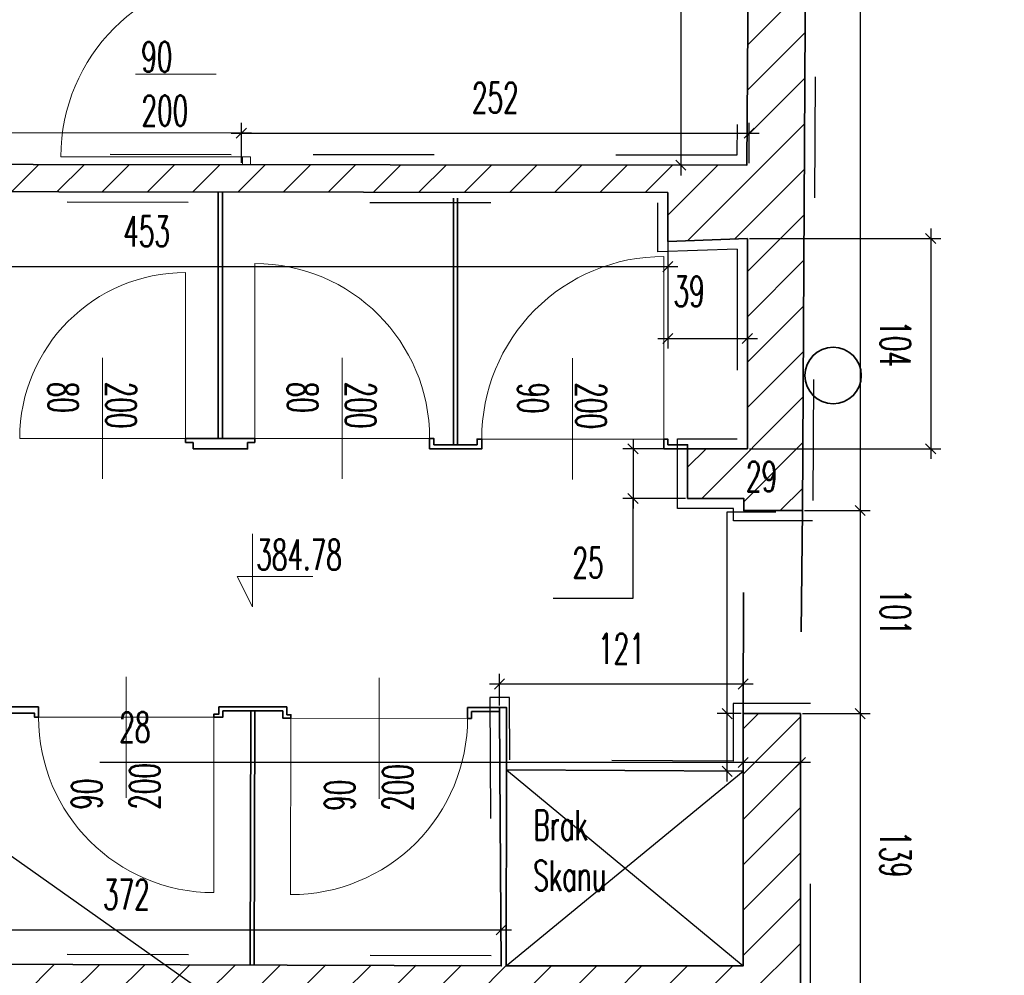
# Model space of a CAD drawing. Header units: millimetres. Extents: x 19887 to 192597, y -14203 to 39042.
# Tile 216 of 256: x 69221 to 69708, y -8957 to -8484. Entities that reach past the tile are written whole.
import ezdxf

# ---------------------------------------------------------------- set-up
doc = ezdxf.new("R2010")
doc.units = ezdxf.units.MM
doc.linetypes.add('ACAD_ISO03W100', pattern=[30, 12, -18])
doc.layers.get('Defpoints').update_dxf_attribs({"color": 4})
for name, color, linetype in [('A_DBA-WYMIAR', 1, 'Continuous'), ('Opis', 252, 'Continuous'), ('Sufit podwieszany', 252, 'Continuous'), ('Wymiarowanie', 3, 'Continuous'), ('Wypełnienie', 252, 'Continuous')]:
    doc.layers.add(name, color=color, linetype=linetype)
for name, color, linetype, lineweight in [('Basen_rzut_poziom_1_obrys', 252, 'Continuous', 35), ('Drzwi', 2, 'Continuous', 5), ('koty wysokościowe', 252, 'Continuous', 0), ('Schody', 252, 'Continuous', 5), ('Ściany', 7, 'Continuous', 25)]:
    doc.layers.add(name, color=color, linetype=linetype, lineweight=lineweight)
doc.styles.add('ROMANS', font='romans.shx', dxfattribs={"width": 0.6})
doc.styles.get("Standard").update_dxf_attribs({"font": 'arial.ttf'})
doc.dimstyles.new('000001FB70622F18', dxfattribs={"dimtxt": 20, "dimasz": 5, "dimexe": 5, "dimexo": 1, "dimgap": 20, "dimtad": 1, "dimtoh": 1, "dimdec": 0, "dimtxsty": 'Standard', "dimblk": 'OBLIQUE', "dimcen": 0, "dimdle": 5, "dimclrd": 252, "dimclre": 252, "dimclrt": 252, "dimadec": 0, "dimazin": 0, "dimtfac": 1, "dimtdec": 0, "dimtmove": 0, "dimatfit": 3, "dimldrblk": 'OBLIQUE', "dimfxl": 150, "dimfxlon": 1, "dimlwd": 25, "dimlwe": 25, "dimarcsym": 1})
pattern_1 = [(45, (3252.028, -2175.285), (-11.22532, 11.22532), [])]

# ---------------------------------------------------------------- blocks, each defined once
blk = doc.blocks.new('_Oblique')
at = {"color": 0, "linetype": 'ByBlock', "lineweight": -2}
blk.add_line((-0.5, -0.5), (0.5, 0.5), dxfattribs=at)
blk = doc.blocks.new('*D627')
at = {"layer": 'Defpoints', "color": 0}
for p in [(3686.94, -3809.36), (3726.31, -3832.15), (3726.31, -3881.63)]:
    blk.add_point(p, dxfattribs=at)
at = {"layer": 'Wymiarowanie', "color": 252, "linetype": 'Continuous', "lineweight": 25}
for p, q in [((3686.94, -3810.36), (3686.94, -3886.63)), ((3726.31, -3833.15), (3726.31, -3886.63)), ((3681.94, -3881.63), (3731.31, -3881.63))]:
    blk.add_line(p, q, dxfattribs=at)
at = {"layer": 'Wymiarowanie', "color": 252, "linetype": 'ByBlock', "lineweight": 25, "xscale": 5, "yscale": 5, "zscale": 5, "rotation": 180}
blk.add_blockref('_Oblique', (3686.94, -3881.63), dxfattribs=at)
at = {"layer": 'Wymiarowanie', "color": 252, "linetype": 'ByBlock', "lineweight": 25, "xscale": 5, "yscale": 5, "zscale": 5}
blk.add_blockref('_Oblique', (3726.31, -3881.63), dxfattribs=at)
at = {"layer": 'Wymiarowanie', "color": 252, "insert": (3697.43, -3858.28), "char_height": 15, "attachment_point": 5, "style": 'ROMANS'}
blk.add_mtext('39', dxfattribs=at)
blk = doc.blocks.new('*D810')
at = {"layer": 'Defpoints', "color": 0}
for p in [(3755.74, -3308.78), (3753.7, -3966.93), (3782.17, -3966.93)]:
    blk.add_point(p, dxfattribs=at)
at = {"layer": 'Wymiarowanie', "color": 252, "linetype": 'Continuous', "lineweight": 25}
for p, q in [((3782.17, -3303.78), (3782.17, -3971.93)), ((3756.74, -3308.78), (3787.17, -3308.78)), ((3754.7, -3966.93), (3787.17, -3966.93))]:
    blk.add_line(p, q, dxfattribs=at)
at = {"layer": 'Wymiarowanie', "color": 252, "linetype": 'ByBlock', "lineweight": 25, "xscale": 5, "yscale": 5, "zscale": 5}
for p, rotation in [((3782.17, -3308.78), 90.00000000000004), ((3782.17, -3966.93), 270.0000000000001)]:
    blk.add_blockref('_Oblique', p, dxfattribs=dict(at, rotation=rotation))
at = {"layer": 'Wymiarowanie', "color": 252, "insert": (3799.67, -3637.85), "char_height": 15, "attachment_point": 5, "rotation": 270, "style": 'ROMANS'}
blk.add_mtext('658', dxfattribs=at)
blk = doc.blocks.new('*D819')
at = {"layer": 'Defpoints', "color": 0}
for p in [(3753.7, -3966.93), (3752.62, -4067.55), (3782.17, -4067.55)]:
    blk.add_point(p, dxfattribs=at)
at = {"layer": 'Wymiarowanie', "color": 252, "linetype": 'Continuous', "lineweight": 25}
for p, q in [((3782.17, -3961.93), (3782.17, -4072.55)), ((3754.7, -3966.93), (3787.17, -3966.93)), ((3753.62, -4067.55), (3787.17, -4067.55))]:
    blk.add_line(p, q, dxfattribs=at)
at = {"layer": 'Wymiarowanie', "color": 252, "linetype": 'ByBlock', "lineweight": 25, "xscale": 5, "yscale": 5, "zscale": 5}
for p, rotation in [((3782.17, -3966.93), 90), ((3782.17, -4067.55), 270)]:
    blk.add_blockref('_Oblique', p, dxfattribs=dict(at, rotation=rotation))
at = {"layer": 'Wymiarowanie', "color": 252, "insert": (3799.67, -4017.24), "char_height": 15, "attachment_point": 5, "rotation": 270, "style": 'ROMANS'}
blk.add_mtext('101', dxfattribs=at)
blk = doc.blocks.new('*D605')
at = {"layer": 'Defpoints', "color": 0}
for p in [(3752.62, -4067.55), (3752.62, -4206.88), (3782.17, -4206.88)]:
    blk.add_point(p, dxfattribs=at)
at = {"layer": 'Wymiarowanie', "color": 252, "linetype": 'Continuous', "lineweight": 25}
for p, q in [((3782.17, -4062.55), (3782.17, -4211.88)), ((3753.62, -4067.55), (3787.17, -4067.55)), ((3753.62, -4206.88), (3787.17, -4206.88))]:
    blk.add_line(p, q, dxfattribs=at)
at = {"layer": 'Wymiarowanie', "color": 252, "linetype": 'ByBlock', "lineweight": 25, "xscale": 5, "yscale": 5, "zscale": 5}
for p, rotation in [((3782.17, -4067.55), 90), ((3782.17, -4206.88), 270)]:
    blk.add_blockref('_Oblique', p, dxfattribs=dict(at, rotation=rotation))
at = {"layer": 'Wymiarowanie', "color": 252, "insert": (3799.67, -4137.22), "char_height": 15, "attachment_point": 5, "rotation": 270, "style": 'ROMANS'}
blk.add_mtext('139', dxfattribs=at)
blk = doc.blocks.new('*D816')
at = {"layer": 'Defpoints', "color": 0}
for p in [(3752.62, -4067.55), (3724.23, -4091.76), (3724.23, -4096.13)]:
    blk.add_point(p, dxfattribs=at)
at = {"layer": 'Wymiarowanie', "color": 252, "linetype": 'Continuous', "lineweight": 25}
for p, q in [((3752.62, -4068.55), (3752.62, -4096.76)), ((3724.23, -4095.13), (3724.23, -4086.76)), ((3724.23, -4091.76), (3405.5, -4091.76)), ((3757.62, -4091.76), (3719.23, -4091.76))]:
    blk.add_line(p, q, dxfattribs=at)
at = {"layer": 'Wymiarowanie', "color": 252, "linetype": 'ByBlock', "lineweight": 25, "xscale": 5, "yscale": 5, "zscale": 5, "rotation": 180}
blk.add_blockref('_Oblique', (3724.23, -4091.76), dxfattribs=at)
at = {"layer": 'Wymiarowanie', "color": 252, "linetype": 'ByBlock', "lineweight": 25, "xscale": 5, "yscale": 5, "zscale": 5}
blk.add_blockref('_Oblique', (3752.62, -4091.76), dxfattribs=at)
at = {"layer": 'Wymiarowanie', "color": 252, "insert": (3422.78, -4074.26), "char_height": 15, "attachment_point": 5, "style": 'ROMANS'}
blk.add_mtext('28', dxfattribs=at)
blk = doc.blocks.new('*D826')
at = {"layer": 'Defpoints', "color": 0}
for p in [(3603.53, -4052.86), (3603.53, -4064.53), (3724.23, -4096.13)]:
    blk.add_point(p, dxfattribs=at)
at = {"layer": 'Wymiarowanie', "color": 252, "linetype": 'Continuous', "lineweight": 25}
for p, q in [((3603.53, -4063.53), (3603.53, -4047.86)), ((3724.23, -4095.13), (3724.23, -4047.86)), ((3729.23, -4052.86), (3598.53, -4052.86))]:
    blk.add_line(p, q, dxfattribs=at)
at = {"layer": 'Wymiarowanie', "color": 252, "linetype": 'ByBlock', "lineweight": 25, "xscale": 5, "yscale": 5, "zscale": 5, "rotation": 180}
blk.add_blockref('_Oblique', (3603.53, -4052.86), dxfattribs=at)
at = {"layer": 'Wymiarowanie', "color": 252, "linetype": 'ByBlock', "lineweight": 25, "xscale": 5, "yscale": 5, "zscale": 5}
blk.add_blockref('_Oblique', (3724.23, -4052.86), dxfattribs=at)
at = {"layer": 'Wymiarowanie', "color": 252, "insert": (3663.88, -4035.36), "char_height": 15, "attachment_point": 5, "style": 'ROMANS'}
blk.add_mtext('121', dxfattribs=at)
blk = doc.blocks.new('*D827')
at = {"layer": 'Defpoints', "color": 0}
for p in [(3726.31, -3936.3), (3669.65, -3960.88), (3696.68, -3960.88)]:
    blk.add_point(p, dxfattribs=at)
at = {"layer": 'Wymiarowanie', "color": 252, "linetype": 'Continuous', "lineweight": 25}
for p, q in [((3669.65, -3931.3), (3669.65, -3965.88)), ((3725.31, -3936.3), (3664.65, -3936.3)), ((3695.68, -3960.88), (3664.65, -3960.88)), ((3669.65, -4010.27), (3669.65, -3960.88)), ((3630.07, -4010.27), (3669.65, -4010.27))]:
    blk.add_line(p, q, dxfattribs=at)
at = {"layer": 'Wymiarowanie', "color": 252, "linetype": 'ByBlock', "lineweight": 25, "xscale": 5, "yscale": 5, "zscale": 5}
for p, rotation in [((3669.65, -3936.3), 90), ((3669.65, -3960.88), 270)]:
    blk.add_blockref('_Oblique', p, dxfattribs=dict(at, rotation=rotation))
at = {"layer": 'Wymiarowanie', "color": 252, "insert": (3647.36, -3992.77), "char_height": 15, "attachment_point": 5, "style": 'ROMANS'}
blk.add_mtext('25', dxfattribs=at)
blk = doc.blocks.new('*D670')
at = {"layer": 'Defpoints', "color": 0}
for p in [(3195.52, -3779.6), (3195.5, -3795.34), (3475.58, -3795.59)]:
    blk.add_point(p, dxfattribs=at)
at = {"layer": 'Wymiarowanie', "color": 252, "linetype": 'Continuous', "lineweight": 25}
for p, q in [((3195.5, -3794.34), (3195.52, -3774.6)), ((3475.58, -3794.59), (3475.6, -3774.85)), ((3480.59, -3779.86), (3190.52, -3779.59))]:
    blk.add_line(p, q, dxfattribs=at)
at = {"layer": 'Wymiarowanie', "color": 252, "linetype": 'ByBlock', "lineweight": 25, "xscale": 5, "yscale": 5, "zscale": 5}
for p, rotation in [((3195.52, -3779.6), 179.9478378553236), ((3475.59, -3779.85), 359.9478378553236)]:
    blk.add_blockref('_Oblique', p, dxfattribs=dict(at, rotation=rotation))
at = {"layer": 'Wymiarowanie', "color": 252, "insert": (3335.57, -3762.22), "char_height": 15, "attachment_point": 5, "rotation": 359.9478, "style": 'ROMANS'}
blk.add_mtext('280', dxfattribs=at)
blk = doc.blocks.new('*D984')
at = {"layer": 'Defpoints', "color": 0}
for p in [(3234.22, -3808.84), (3686.94, -3809.36), (3686.94, -3846.04)]:
    blk.add_point(p, dxfattribs=at)
at = {"layer": 'Wymiarowanie', "color": 252, "linetype": 'Continuous', "lineweight": 25}
for p, q in [((3234.22, -3809.84), (3234.22, -3851.04)), ((3686.94, -3810.36), (3686.94, -3851.04)), ((3229.22, -3846.04), (3691.94, -3846.04))]:
    blk.add_line(p, q, dxfattribs=at)
at = {"layer": 'Wymiarowanie', "color": 252, "linetype": 'ByBlock', "lineweight": 25, "xscale": 5, "yscale": 5, "zscale": 5, "rotation": 180}
blk.add_blockref('_Oblique', (3234.22, -3846.04), dxfattribs=at)
at = {"layer": 'Wymiarowanie', "color": 252, "linetype": 'ByBlock', "lineweight": 25, "xscale": 5, "yscale": 5, "zscale": 5}
blk.add_blockref('_Oblique', (3686.94, -3846.04), dxfattribs=at)
at = {"layer": 'Wymiarowanie', "color": 252, "insert": (3428.62, -3828.54), "char_height": 15, "attachment_point": 5, "style": 'ROMANS'}
blk.add_mtext('453', dxfattribs=at)
blk = doc.blocks.new('*D983')
at = {"layer": 'Defpoints', "color": 0}
for p in [(3604.37, -4174.67), (3232.83, -4191.41), (3604.37, -4192.52)]:
    blk.add_point(p, dxfattribs=at)
at = {"layer": 'Wymiarowanie', "color": 252, "linetype": 'Continuous', "lineweight": 25}
for p, q in [((3232.83, -4190.41), (3232.83, -4169.67)), ((3604.37, -4191.52), (3604.37, -4169.67)), ((3227.83, -4174.67), (3609.37, -4174.67))]:
    blk.add_line(p, q, dxfattribs=at)
at = {"layer": 'Wymiarowanie', "color": 252, "linetype": 'ByBlock', "lineweight": 25, "xscale": 5, "yscale": 5, "zscale": 5, "rotation": 180}
blk.add_blockref('_Oblique', (3232.83, -4174.67), dxfattribs=at)
at = {"layer": 'Wymiarowanie', "color": 252, "linetype": 'ByBlock', "lineweight": 25, "xscale": 5, "yscale": 5, "zscale": 5}
blk.add_blockref('_Oblique', (3604.37, -4174.67), dxfattribs=at)
at = {"layer": 'Wymiarowanie', "color": 252, "insert": (3418.6, -4157.17), "char_height": 15, "attachment_point": 5, "style": 'ROMANS'}
blk.add_mtext('372', dxfattribs=at)
blk = doc.blocks.new('*D987')
at = {"layer": 'Defpoints', "color": 0}
for p in [(3716.28, -4067.55), (3724.23, -4067.55), (3724.23, -4096.13)]:
    blk.add_point(p, dxfattribs=at)
at = {"layer": 'Wymiarowanie', "color": 252, "linetype": 'Continuous', "lineweight": 25}
for p, q in [((3716.28, -4067.55), (3716.28, -3967.55)), ((3716.28, -3967.55), (3740.42, -3967.55)), ((3716.28, -4101.13), (3716.28, -4062.55)), ((3723.23, -4067.55), (3711.28, -4067.55)), ((3723.23, -4096.13), (3711.28, -4096.13))]:
    blk.add_line(p, q, dxfattribs=at)
at = {"layer": 'Wymiarowanie', "color": 252, "linetype": 'ByBlock', "lineweight": 25, "xscale": 5, "yscale": 5, "zscale": 5}
for p, rotation in [((3716.28, -4067.55), 90), ((3716.28, -4096.13), 270)]:
    blk.add_blockref('_Oblique', p, dxfattribs=dict(at, rotation=rotation))
at = {"layer": 'Wymiarowanie', "color": 252, "insert": (3733.35, -3950.05), "char_height": 15, "attachment_point": 5, "style": 'ROMANS'}
blk.add_mtext('29', dxfattribs=at)
blk = doc.blocks.new('*D1000')
at = {"layer": 'Defpoints', "color": 0}
for p in [(3727.38, -3612.32), (3693.29, -3795.82), (3727.21, -3795.82)]:
    blk.add_point(p, dxfattribs=at)
at = {"layer": 'Wymiarowanie', "color": 252, "linetype": 'Continuous', "lineweight": 25}
for p, q in [((3693.29, -3607.32), (3693.29, -3800.82)), ((3726.38, -3612.32), (3688.29, -3612.32)), ((3726.21, -3795.82), (3688.29, -3795.82))]:
    blk.add_line(p, q, dxfattribs=at)
at = {"layer": 'Wymiarowanie', "color": 252, "linetype": 'ByBlock', "lineweight": 25, "xscale": 5, "yscale": 5, "zscale": 5}
for p, rotation in [((3693.29, -3612.32), 90), ((3693.29, -3795.82), 270)]:
    blk.add_blockref('_Oblique', p, dxfattribs=dict(at, rotation=rotation))
at = {"layer": 'Wymiarowanie', "color": 252, "insert": (3675.79, -3704.07), "char_height": 15, "attachment_point": 5, "rotation": 90, "style": 'ROMANS'}
blk.add_mtext('184', dxfattribs=at)
blk = doc.blocks.new('*D1001')
at = {"layer": 'Defpoints', "color": 0}
for p in [(3727.21, -3779.86), (3475.58, -3795.59), (3727.21, -3795.82)]:
    blk.add_point(p, dxfattribs=at)
at = {"layer": 'Wymiarowanie', "color": 252, "linetype": 'Continuous', "lineweight": 25}
for p, q in [((3475.58, -3794.59), (3475.58, -3774.86)), ((3727.21, -3794.82), (3727.21, -3774.86)), ((3470.58, -3779.86), (3732.21, -3779.86))]:
    blk.add_line(p, q, dxfattribs=at)
at = {"layer": 'Wymiarowanie', "color": 252, "linetype": 'ByBlock', "lineweight": 25, "xscale": 5, "yscale": 5, "zscale": 5, "rotation": 180}
blk.add_blockref('_Oblique', (3475.58, -3779.86), dxfattribs=at)
at = {"layer": 'Wymiarowanie', "color": 252, "linetype": 'ByBlock', "lineweight": 25, "xscale": 5, "yscale": 5, "zscale": 5}
blk.add_blockref('_Oblique', (3727.21, -3779.86), dxfattribs=at)
at = {"layer": 'Wymiarowanie', "color": 252, "insert": (3601.4, -3762.36), "char_height": 15, "attachment_point": 5, "style": 'ROMANS'}
blk.add_mtext('252', dxfattribs=at)
blk = doc.blocks.new('*D1021')
at = {"layer": 'Defpoints', "color": 0}
for p in [(3726.31, -3832.15), (3726.31, -3936.3), (3817.17, -3936.3)]:
    blk.add_point(p, dxfattribs=at)
at = {"layer": 'Schody', "color": 252, "linetype": 'Continuous', "lineweight": 25}
for p, q in [((3817.17, -3827.15), (3817.17, -3941.3)), ((3727.31, -3832.15), (3822.17, -3832.15)), ((3727.31, -3936.3), (3822.17, -3936.3))]:
    blk.add_line(p, q, dxfattribs=at)
at = {"layer": 'Schody', "color": 252, "linetype": 'ByBlock', "lineweight": 25, "xscale": 5, "yscale": 5, "zscale": 5}
for p, rotation in [((3817.17, -3832.15), 90), ((3817.17, -3936.3), 270)]:
    blk.add_blockref('_Oblique', p, dxfattribs=dict(at, rotation=rotation))
at = {"layer": 'Schody', "color": 252, "insert": (3799.67, -3884.23), "char_height": 15, "attachment_point": 5, "rotation": 270, "style": 'ROMANS'}
blk.add_mtext('104', dxfattribs=at)
blk = doc.blocks.new('G$CF5E15B28')
at = {"layer": 'Wypełnienie'}
h = blk.add_hatch(dxfattribs=at)
h.set_pattern_fill('ANSI31', color=253, scale=5, angle=90)
h.set_pattern_definition(pattern_1)
h.paths.add_polyline_path([(3578.23, -4396.67), (3543.23, -4397.09), (3539.56, -4291.27), (3541.88, -4206.88), (3527.42, -4206.75), (3528.25, -4396.96), (3232.09, -4395.8), (3232.32, -4313.58), (3217.85, -4313.55), (3217.52, -4395.93), (3211.15, -4395.93), (3211.15, -4415.44), (3207.56, -4415.44), (3207.56, -4424.63), (3581.09, -4425.12), (3581.09, -4415.71), (3578.23, -4415.71)])
h.paths.add_polyline_path([(3755.74, -3308.78), (3486.81, -3309.09), (3488.31, -3076.48), (3530.12, -3077.03), (3529.84, -3061.07), (3404.67, -3062.06), (3406.92, -2818.27), (3390.85, -2818.27), (3390.51, -3061.83), (3098.96, -3060.48), (3100.57, -2981.54), (3087.74, -2981.54), (3087.74, -2976.28), (3080.96, -2976.28), (3082.84, -3546.23), (3092.74, -3546.23), (3092.73, -3546.27), (3099.02, -3546.27), (3099.03, -3494.67), (3138.22, -3494.67), (3138.22, -3483.22), (3134.86, -3483.22), (3134.86, -3480.28), (3095.73, -3481.41), (3099.77, -3076.57), (3465.46, -3072.29), (3470.12, -3478.5), (3234.09, -3479.83), (3234.09, -3492.44), (3512.85, -3494.02), (3512.85, -3484.53), (3509.73, -3484.53), (3509.73, -3479.01), (3487.47, -3479.08), (3486.81, -3320.9), (3728.23, -3320.9), (3728.23, -3480.27), (3598.83, -3479.64), (3598.83, -3484.04), (3595.43, -3484.04), (3595.43, -3494.33), (3728.23, -3494.33), (3726.05, -3795.82), (3195.5, -3795.34), (3195.94, -3813.22), (3192.81, -3813.07), (3192.81, -3822.54), (3219.72, -3822.54), (3218.25, -4206.75), (3527.42, -4206.75), (3541.88, -4206.88), (3752.62, -4206.88), (3752.62, -4067.55), (3724.23, -4067.55), (3724.23, -4192.53), (3232.83, -4191.41), (3234.22, -3808.84), (3686.94, -3809.36), (3686.94, -3833.52), (3726.31, -3832.15), (3726.31, -3936.3), (3696.68, -3936.3), (3696.68, -3960.88), (3724.51, -3960.88), (3724.51, -3966.93), (3753.7, -3966.93), (3755.09, -3709.46)])
h = blk.add_hatch(dxfattribs=at)
h.set_pattern_fill('ANSI31', color=253, scale=5, angle=90)
h.set_pattern_definition(pattern_1)
h.paths.add_polyline_path([(3754.62, -3796.03), (3726.05, -3795.82), (3195.5, -3795.34), (3195.94, -3813.22), (3192.81, -3813.07), (3192.81, -3822.54), (3219.72, -3822.54), (3218.25, -4206.75), (3527.42, -4206.75), (3541.88, -4206.88), (3752.62, -4206.88), (3752.62, -4067.55), (3724.23, -4067.55), (3724.23, -4192.53), (3232.83, -4191.41), (3234.22, -3808.84), (3686.94, -3809.36), (3686.94, -3833.52), (3726.31, -3832.15), (3726.31, -3936.3), (3696.68, -3936.3), (3696.68, -3960.88), (3724.51, -3960.88), (3724.51, -3966.93), (3753.7, -3966.93)])
at = {"layer": 'Basen_rzut_poziom_1_obrys', "color": 253, "elevation": 0}
for points in [[(3756.48, -3451.98), (3753.7, -3966.93), (3724.51, -3966.93), (3724.51, -3960.88), (3696.68, -3960.88)], [(3601.66, -3494.33), (3728.23, -3494.33), (3726.05, -3795.82), (3195.5, -3795.34), (3195.94, -3813.22), (3192.81, -3813.07), (3192.81, -3822.54)], [(3234.22, -3808.84), (3686.94, -3809.36)], [(3464.16, -3931.18), (3464.16, -3931.18), (3464.16, -3808.97)], [(3466.16, -3931.18), (3466.16, -3931.18), (3466.16, -3808.97)], [(3726.31, -3832.15), (3686.94, -3833.52), (3686.94, -3809.36)], [(3580.64, -3934.35), (3580.64, -3934.35), (3580.64, -3812.14)], [(3582.64, -3934.35), (3582.64, -3934.35), (3582.64, -3812.14)], [(3721.31, -3832.15), (3721.31, -3832.33)], [(3726.31, -3832.15), (3726.31, -3936.3)], [(3726.48, -3837.15), (3726.31, -3837.16)], [(3451.68, -3931.18), (3447.94, -3931.18)], [(3451.68, -3933.18), (3447.94, -3933.18), (3447.94, -3931.18)], [(3451.68, -3931.18), (3478.64, -3931.18)], [(3478.64, -3931.18), (3482.21, -3931.18)], [(3478.64, -3933.18), (3482.21, -3933.18), (3482.21, -3931.18)], [(3568.88, -3934.35), (3568.88, -3931.18), (3570.88, -3931.18), (3570.88, -3934.35)], [(3592.41, -3934.35), (3592.41, -3931.47), (3594.41, -3931.47)], [(3594.41, -3931.47), (3594.7, -3931.47), (3594.7, -3936.35), (3594.41, -3936.35)], [(3696.68, -3936.3), (3684.88, -3936.3), (3684.88, -3931.47)], [(3686.88, -3934.3), (3686.88, -3934.3), (3686.88, -3931.47), (3684.88, -3931.47)], [(3451.68, -3936.35), (3478.64, -3936.35), (3478.64, -3933.18)], [(3451.68, -3936.35), (3451.68, -3933.18)], [(3568.88, -3936.35), (3568.88, -3934.35)], [(3568.88, -3936.35), (3594.41, -3936.35)], [(3570.88, -3934.35), (3592.41, -3934.35)], [(3696.68, -3936.3), (3696.68, -3934.3), (3686.88, -3934.3)], [(3696.68, -3960.88), (3696.68, -3936.3), (3726.31, -3936.3)], [(3344.12, -4069.28), (3346.6, -4069.28), (3346.6, -4067.28), (3373.06, -4067.28), (3373.06, -4067.28), (3373.06, -4069.28), (3375.06, -4069.28)], [(3344.6, -4064.22), (3375.06, -4064.22)], [(3375.06, -4064.22), (3375.06, -4069.28)], [(3466.44, -4064.22), (3464.44, -4064.22), (3464.44, -4067.73), (3464.44, -4067.73), (3462.01, -4067.73), (3462.01, -4069.28)], [(3466.44, -4066.22), (3466.44, -4069.28), (3462.01, -4069.28)], [(3466.44, -4064.22), (3496.1, -4064.22)], [(3466.44, -4066.22), (3496.1, -4066.22)], [(3480.27, -4066.22), (3479.89, -4192.15)], [(3482.27, -4066.22), (3481.89, -4192.15)], [(3498.1, -4068.07), (3498.1, -4068.07), (3498.1, -4064.22), (3496.1, -4064.22)], [(3496.1, -4066.22), (3496.1, -4069.73), (3500.17, -4069.73)], [(3498.1, -4068.07), (3500.17, -4068.07), (3500.17, -4069.73)], [(3581.09, -4415.71), (3578.23, -4415.71), (3578.23, -4396.67), (3543.23, -4397.09), (3539.56, -4291.27), (3541.88, -4206.88), (3752.62, -4206.88), (3752.62, -4067.55), (3724.23, -4067.55), (3724.23, -4096.13), (3607.02, -4095.47)], [(3603.67, -4095.45), (3603.53, -4064.53), (3587.69, -4064.53)], [(3587.69, -4064.53), (3587.69, -4069.73)], [(3587.69, -4068.9), (3587.69, -4069.9), (3589.69, -4069.9)], [(3589.69, -4069.9), (3589.69, -4066.53), (3603.53, -4066.47)], [(3607.02, -4095.47), (3607.02, -4064.52), (3603.53, -4064.53)], [(3603.67, -4095.45), (3604.37, -4192.52), (3232.83, -4191.41)], [(3607.02, -4095.47), (3606.73, -4192.53), (3724.23, -4192.53), (3724.23, -4096.13)]]:
    blk.add_lwpolyline(points, dxfattribs=at)
at = {"layer": 'Basen_rzut_poziom_1_obrys', "color": 253, "linetype": 'ACAD_ISO03W100', "ltscale": 5, "elevation": 0}
for points in [[(3724.23, -4067.55), (3724.51, -3966.93)], [(3753.7, -3966.93), (3752.62, -4067.55)]]:
    blk.add_lwpolyline(points, dxfattribs=at)
at = {"layer": 'Basen_rzut_poziom_1_obrys', "color": 253}
blk.add_circle((3768.8, -3899.97, 0), 13.99, dxfattribs=at)
at = {"layer": 'Drzwi', "color": 253, "elevation": 0}
for points in [[(3463.07, -3750.67), (3423.07, -3750.67)], [(3386.13, -3791.6), (3476.13, -3791.6)], [(3480.13, -3795.6), (3480.13, -3791.6), (3476.13, -3791.6), (3476.13, -3795.59)], [(3482.21, -3931.18), (3482.21, -3844.51)], [(3684.88, -3931.47), (3684.88, -3841)], [(3447.94, -3848.98), (3447.94, -3931.18)], [(3406.84, -3931.18), (3406.84, -3891.18)], [(3525.54, -3931.18), (3525.54, -3891.18)], [(3639.72, -3931.47), (3639.72, -3891.47)], [(3365.74, -3931.18), (3447.94, -3931.18)], [(3406.84, -3931.18), (3406.84, -3951.18)], [(3482.21, -3931.18), (3568.88, -3931.18)], [(3525.54, -3931.18), (3525.54, -3951.18)], [(3594.55, -3931.47), (3684.88, -3931.47)], [(3639.72, -3931.47), (3639.72, -3951.47)], [(3418.53, -4069.28), (3418.53, -4049.28)], [(3543.93, -4069.82), (3543.93, -4049.82)], [(3375.06, -4069.28), (3462.01, -4069.28)], [(3418.53, -4069.28), (3418.53, -4109.28)], [(3462.01, -4156.22), (3462.01, -4069.28), (3462.01, -4069.28)], [(3500.17, -4069.73), (3500, -4157.25)], [(3500.17, -4069.73), (3587.69, -4069.9)], [(3543.93, -4069.82), (3543.93, -4109.82)]]:
    blk.add_lwpolyline(points, dxfattribs=at)
at = {"layer": 'Drzwi', "color": 253}
for centre, radius, start, end in [((3476.13, -3791.6, 0), 90, 90, 180), ((3482.21, -3931.18, 0), 86.67, 0, 90), ((3684.88, -3931.18, 0), 90.18, 90, 180.187), ((3447.94, -3931.18, 0), 82.19, 90, 180), ((3462.01, -4069.28, 0), 86.94, 180, 270), ((3500.17, -4069.73, 0), 87.51, 269.8899, 0)]:
    blk.add_arc(centre, radius, start, end, dxfattribs=at)
at = {"layer": 'koty wysokościowe', "color": 253, "elevation": 0}
for points in [[(3481.07, -3978.4), (3481.07, -4014.63)], [(3473.57, -3999.63), (3481.07, -3999.63)], [(3481.07, -4014.63), (3473.57, -3999.63)], [(3481.07, -3999.63), (3511.07, -3999.63)]]:
    blk.add_lwpolyline(points, dxfattribs=at)
at = {"layer": 'Opis', "color": 253, "elevation": 0}
for points in [[(3606.73, -4192.53), (3724.23, -4096.13)], [(3607.02, -4095.47), (3724.23, -4192.53)]]:
    blk.add_lwpolyline(points, dxfattribs=at)
at = {"layer": 'Sufit podwieszany', "color": 253, "linetype": 'ACAD_ISO03W100', "ltscale": 5, "elevation": 0}
for points in [[(3761.48, -3452.01), (3758.67, -3971.93), (3719.51, -3971.93), (3719.51, -3965.88), (3691.68, -3965.88)], [(3722.35, -3625.66), (3721.09, -3790.89), (3470.61, -3790.59)], [(3470.61, -3790.59), (3190.38, -3790.33), (3190.81, -3807.97), (3187.81, -3807.83), (3187.81, -3827.57)], [(3239.2, -3813.84), (3681.94, -3814.35)], [(3721.31, -3837.33), (3681.94, -3838.7), (3681.94, -3814.35)], [(3721.31, -3837.33), (3721.31, -3931.3)], [(3691.68, -3965.88), (3691.68, -3931.3), (3721.31, -3931.3)], [(3598.72, -4059.53), (3599.33, -4187.51), (3237.85, -4186.43)], [(3586.09, -4415.71), (3583.23, -4391.61), (3548.06, -4392.03), (3544.56, -4291.25), (3546.74, -4211.88), (3757.62, -4211.88), (3757.62, -4062.55), (3719.23, -4062.55), (3719.23, -4091.1), (3608.64, -4090.47), (3608.5, -4059.53), (3598.72, -4059.53)]]:
    blk.add_lwpolyline(points, dxfattribs=at)
at = {"layer": 'Ściany', "color": 253}
blk.add_circle((3768.8, -3899.97, 0), 13.99, dxfattribs=at)
at = {"layer": 'Drzwi', "color": 253, "char_height": 15, "width": 190.2964, "attachment_point": 1, "style": 'ROMANS'}
for s, insert in [('90', (3425.97, -3734.58, 0)), ('200', (3426.08, -3761.23, 0))]:
    blk.add_mtext(s, dxfattribs=dict(at, insert=insert))
at = {"layer": 'Drzwi', "color": 253, "char_height": 15, "width": 190.2964, "style": 'ROMANS'}
for s, insert, attachment_point, rotation in [('80', (3379.77, -3903.1, 0), 7, 270), ('200', (3408.49, -3903.1, 0), 7, 270), ('80', (3498.47, -3903.1, 0), 7, 270), ('200', (3527.2, -3903.1, 0), 7, 270), ('90', (3612.64, -3903.39, 0), 7, 270), ('200', (3641.37, -3903.39, 0), 7, 270), ('90', (3391.46, -4115.18, 0), 1, 90), ('200', (3420.19, -4115.18, 0), 1, 90), ('90', (3516.86, -4115.72, 0), 1, 90), ('200', (3545.58, -4115.72, 0), 1, 90)]:
    blk.add_mtext(s, dxfattribs=dict(at, insert=insert, attachment_point=attachment_point, rotation=rotation))
at = {"layer": 'koty wysokościowe', "color": 253, "insert": (3482.96, -3981.3, 0), "char_height": 15, "width": 21553.2844, "attachment_point": 1, "style": 'ROMANS'}
blk.add_mtext('384.78', dxfattribs=at)
at = {"layer": 'Opis', "color": 253, "insert": (3620.23, -4115.31, 0), "char_height": 15, "width": 190.2964, "attachment_point": 1, "style": 'ROMANS'}
blk.add_mtext('Brak \\PSkanu', dxfattribs=at)
at = {"layer": 'Schody', "color": 253}
dim = blk.add_linear_dim(base=(3817.17, -3936.3, 0), p1=(3726.31, -3832.15, 0), p2=(3726.31, -3936.3, 0), angle=90, dimstyle='000001FB70622F18', override={"dimtxt": 15, "dimgap": 10, "dimtxsty": 'ROMANS'}, dxfattribs=at)
dim.commit()
dim.dimension.update_dxf_attribs({"geometry": '*D1021', "text_midpoint": (3799.67, -3884.23, 0)})
at = {"layer": 'Wymiarowanie', "color": 253}
for base, p1, p2, angle, override, picture, middle in [((3782.17, -3966.93, 0), (3755.74, -3308.78, 0), (3753.7, -3966.93, 0), 90, {"dimtxt": 15, "dimgap": 10, "dimtad": 2, "dimtxsty": 'ROMANS', "dimtmove": 1}, '*D810', (3799.67, -3637.85, 0)), ((3693.2948, -3795.823, 0), (3727.3773, -3612.3184, 0), (3727.2102, -3795.823, 0), 90, {"dimtxt": 15, "dimgap": 10, "dimtxsty": 'ROMANS'}, '*D1000', (3675.7948, -3704.0707, 0)), ((3727.21, -3779.86, 0), (3475.58, -3795.59, 0), (3727.21, -3795.82, 0), 0, {"dimtxt": 15, "dimgap": 10, "dimtxsty": 'ROMANS'}, '*D1001', (3601.4, -3762.36, 0)), ((3782.17, -4067.55, 0), (3753.7, -3966.93, 0), (3752.62, -4067.55, 0), 90, {"dimtxt": 15, "dimgap": 10, "dimtad": 2, "dimtxsty": 'ROMANS', "dimtmove": 1}, '*D819', (3799.67, -4017.24, 0)), ((3603.53, -4052.86, 0), (3724.23, -4096.13, 0), (3603.53, -4064.53, 0), 0, {"dimtxt": 15, "dimgap": 10, "dimtxsty": 'ROMANS', "dimtmove": 1}, '*D826', (3663.88, -4035.36, 0)), ((3782.17, -4206.88, 0), (3752.62, -4067.55, 0), (3752.62, -4206.88, 0), 90, {"dimtxt": 15, "dimgap": 10, "dimtad": 2, "dimtxsty": 'ROMANS', "dimtmove": 1}, '*D605', (3799.67, -4137.22, 0)), ((3604.37, -4174.67, 0), (3232.83, -4191.41, 0), (3604.37, -4192.52, 0), 0, {"dimtxt": 15, "dimgap": 10, "dimtxsty": 'ROMANS'}, '*D983', (3418.6, -4157.17, 0))]:
    dim = blk.add_linear_dim(base=base, p1=p1, p2=p2, angle=angle, dimstyle='000001FB70622F18', override=override, dxfattribs=at)
    dim.commit()
    dim.dimension.update_dxf_attribs({"geometry": picture, "text_midpoint": middle})
dim = blk.add_aligned_dim(p1=(3475.58, -3795.59, 0), p2=(3195.5, -3795.34, 0), distance=-15.74, dimstyle='000001FB70622F18', override={"dimtxt": 15, "dimgap": 10, "dimtxsty": 'ROMANS'}, dxfattribs=at)
dim.commit()
dim.dimension.update_dxf_attribs({"geometry": '*D670', "text_midpoint": (3335.57, -3762.22, 0)})
for base, p1, p2, angle, override, picture, middle in [((3686.94, -3846.04, 0), (3234.22, -3808.84, 0), (3686.94, -3809.36, 0), 0, {"dimtxt": 15, "dimgap": 10, "dimtxsty": 'ROMANS'}, '*D984', (3428.62, -3846.04, 0)), ((3726.31, -3881.63, 0), (3686.94, -3809.36, 0), (3726.31, -3832.15, 0), 0, {"dimtxt": 15, "dimgap": 10, "dimtxsty": 'ROMANS', "dimtmove": 1}, '*D627', (3697.43, -3875.78, 0)), ((3669.65, -3960.88, 0), (3726.31, -3936.3, 0), (3696.68, -3960.88, 0), 90, {"dimtxt": 15, "dimgap": 10, "dimtxsty": 'ROMANS', "dimtmove": 1}, '*D827', (3663.97, -4010.27, 0)), ((3716.28, -4067.55, 0), (3724.23, -4096.13, 0), (3724.23, -4067.55, 0), 90, {"dimtxt": 15, "dimgap": 10, "dimtxsty": 'ROMANS'}, '*D987', (3733.35, -3967.55, 0)), ((3724.23, -4091.76, 0), (3752.62, -4067.55, 0), (3724.23, -4096.13, 0), 0, {"dimtxt": 15, "dimgap": 10, "dimtxsty": 'ROMANS'}, '*D816', (3422.78, -4091.76, 0))]:
    dim = blk.add_linear_dim(base=base, p1=p1, p2=p2, angle=angle, dimstyle='000001FB70622F18', override=override, dxfattribs=at)
    dim.commit()
    dim.dimension.update_dxf_attribs({"geometry": picture, "text_midpoint": middle, "dimtype": 160})

msp = doc.modelspace()

# ---------------------------------------------------------------- linework, layer by layer
at = {"layer": 'A_DBA-WYMIAR'}
msp.add_lwpolyline([(62834.64, -4385.45), (73334.64, -11810.45)], dxfattribs=at)

# ---------------------------------------------------------------- block references
msp.add_blockref('G$CF5E15B28', (65854.82, -4760.22, 0))

doc.saveas('drawing.dxf')
